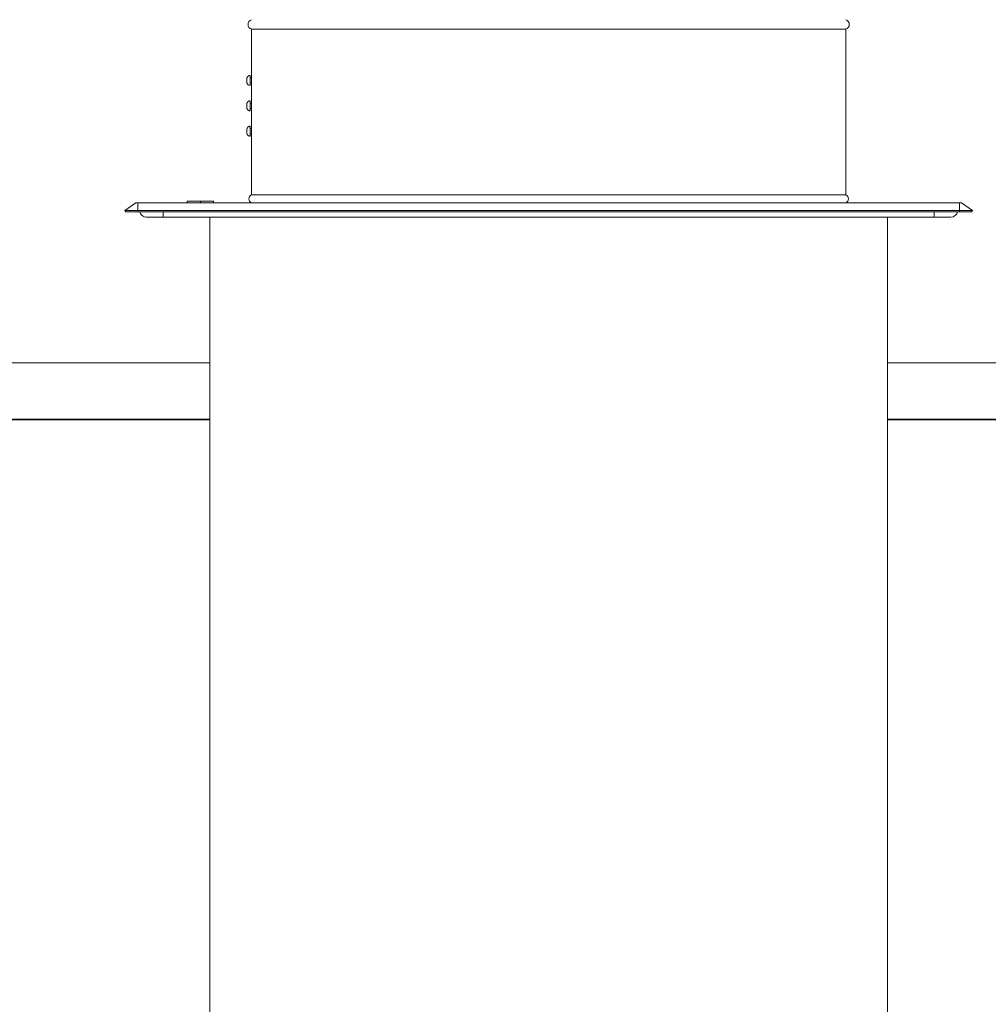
# Model space of a CAD drawing. Header units: millimetres. Extents: x -8040 to 8760, y -10081 to -7111.
# Tile 9 of 21: x 5433 to 5519, y -7790 to -7702. Entities that reach past the tile are written whole.
import ezdxf

# ---------------------------------------------------------------- set-up
doc = ezdxf.new("R2010")
doc.units = ezdxf.units.MM
for name, color, linetype, lineweight in [('PG_WIDOKOWE_CIENKIE', 1, 'Continuous', 18), ('PG_WYPOSAŻENIE', 1, 'Continuous', 18), ('PG_ŚCIANY_SŁUPY', 4, 'Continuous', 35)]:
    doc.layers.add(name, color=color, linetype=linetype, lineweight=lineweight)

# ---------------------------------------------------------------- blocks, each defined once
blk = doc.blocks.new('Darco')
at = {"extrusion": (0, 1, 0)}
for p, q in [((218.748, -885.198), (183.658, -885.198)), ((183.658, -885.198), (183.658, -888.05)), ((218.748, -885.198), (218.748, -894.974)), ((183.589, -888.06), (183.659, -888.06)), ((183.589, -888.37), (183.659, -888.37)), ((183.658, -888.38), (183.658, -889.55)), ((183.589, -889.56), (183.659, -889.56)), ((183.589, -889.87), (183.659, -889.87)), ((183.658, -889.88), (183.658, -891.05)), ((183.589, -891.06), (183.659, -891.06)), ((183.589, -891.37), (183.659, -891.37)), ((183.658, -891.38), (183.658, -894.974)), ((179.861, -895.432), (179.861, -895.332)), ((180.643, -895.432), (180.643, -895.332)), ((181.425, -895.432), (181.425, -895.332)), ((183.658, -894.974), (201.203, -894.974)), ((201.203, -894.974), (218.748, -894.974)), ((176.838, -895.432), (176.182, -895.891)), ((176.182, -895.891), (176.239, -895.973)), ((176.182, -895.891), (176.953, -895.891)), ((176.239, -895.973), (176.953, -895.973)), ((176.838, -895.432), (176.953, -895.432)), ((176.953, -895.432), (176.953, -895.891)), ((176.953, -895.432), (225.453, -895.432)), ((176.953, -895.891), (176.953, -895.973)), ((176.953, -895.891), (225.453, -895.891)), ((176.953, -895.973), (225.453, -895.973)), ((178.453, -896.282), (178.453, -895.973)), ((223.953, -896.282), (223.953, -895.973)), ((225.453, -895.432), (225.453, -895.891)), ((225.453, -895.432), (225.569, -895.432)), ((225.453, -895.891), (225.453, -895.973)), ((225.453, -895.891), (226.225, -895.891)), ((225.453, -895.973), (226.167, -895.973)), ((225.569, -895.432), (226.225, -895.891)), ((226.225, -895.891), (226.167, -895.973)), ((178.453, -896.282), (177.453, -896.282)), ((178.453, -896.282), (223.953, -896.282)), ((224.953, -896.282), (223.953, -896.282))]:
    blk.add_line(p, q, dxfattribs=at)
for centre, radius, start, end in [((183.758, -884.915), 0.3, 109.47122, 250.52878), ((218.648, -884.915), 0.3, 289.47122, 70.52878), ((183.758, -895.203), 0.25, 113.57818, 246.42182), ((218.648, -895.203), 0.25, 293.57818, 66.42182), ((177.453, -895.882), 0.4, 193.14369, 270), ((224.953, -895.882), 0.4, 270, 346.85631)]:
    blk.add_arc(centre, radius, start, end)
for centre, major_axis, start_param, end_param in [((183.589, -888.215), (0, -0.3), 2.113749, 4.712389), ((183.589, -888.215), (0, 0.155), 0, 3.141593), ((183.589, -888.215), (0, -0.3), 4.712389, 7.311029), ((183.589, -889.715), (0, -0.3), 2.113749, 4.712389), ((183.589, -889.715), (0, 0.155), 0, 3.141593), ((183.589, -889.715), (0, -0.3), 4.712389, 7.311029), ((183.589, -891.215), (0, -0.3), 2.113749, 4.712389), ((183.589, -891.215), (0, 0.155), 0, 3.141593), ((183.589, -891.215), (0, -0.3), 4.712389, 7.311029)]:
    blk.add_ellipse(centre, major_axis=major_axis, ratio=0.000142, start_param=start_param, end_param=end_param)
for points, knots in [([(183.589, -888.515), (183.568, -888.515), (183.546, -888.511), (183.505, -888.498), (183.486, -888.487), (183.452, -888.462), (183.437, -888.446), (183.413, -888.411), (183.403, -888.392), (183.394, -888.361), (183.392, -888.351), (183.39, -888.335), (183.39, -888.33), (183.389, -888.322), (183.389, -888.32), (183.389, -888.318), (183.389, -888.318), (183.389, -888.317), (183.389, -888.317), (183.389, -888.317), (183.389, -888.316), (183.389, -888.316), (183.389, -888.316), (183.389, -888.315), (183.389, -888.315), (183.389, -888.315), (183.389, -888.315), (183.389, -888.313), (183.389, -888.311), (183.389, -888.305), (183.389, -888.299), (183.389, -888.284), (183.389, -888.276), (183.389, -888.258), (183.389, -888.248), (183.389, -888.227), (183.389, -888.216), (183.389, -888.195), (183.389, -888.185), (183.389, -888.165), (183.389, -888.156), (183.389, -888.14), (183.389, -888.133), (183.389, -888.123), (183.389, -888.119), (183.389, -888.116), (183.389, -888.115), (183.389, -888.114), (183.389, -888.114), (183.389, -888.114), (183.389, -888.113), (183.389, -888.113), (183.389, -888.113), (183.389, -888.111), (183.389, -888.11), (183.389, -888.108), (183.389, -888.107), (183.39, -888.103), (183.39, -888.1), (183.391, -888.087), (183.393, -888.077), (183.4, -888.047), (183.408, -888.027), (183.431, -887.991), (183.445, -887.974), (183.478, -887.947), (183.497, -887.936), (183.537, -887.921), (183.558, -887.916), (183.582, -887.915), (183.586, -887.915), (183.589, -887.915)], [0, 0, 0, 0, 0.648583, 0.648583, 1.28545, 1.28545, 1.922737, 1.922737, 2.560009, 2.560009, 2.875558, 2.875558, 3.034935, 3.034935, 3.094739, 3.094739, 3.104241, 3.104241, 3.112296, 3.112296, 3.120401, 3.120401, 3.136786, 3.136786, 3.168907, 3.168907, 3.241284, 3.241284, 3.459508, 3.459508, 3.801847, 3.801847, 4.121441, 4.121441, 4.440501, 4.440501, 4.759365, 4.759365, 5.078184, 5.078184, 5.397021, 5.397021, 5.715967, 5.715967, 6.035345, 6.035345, 6.19611, 6.19611, 6.213544, 6.213544, 6.221637, 6.221637, 6.229726, 6.229726, 6.262572, 6.262572, 6.294588, 6.294588, 6.390632, 6.390632, 6.679389, 6.679389, 7.323547, 7.323547, 7.960565, 7.960565, 8.597847, 8.597847, 9.235119, 9.235119, 9.33575, 9.33575, 9.33575, 9.33575]), ([(183.658, -888.05), (183.658, -888.05), (183.658, -888.051), (183.659, -888.055), (183.659, -888.058), (183.659, -888.067), (183.659, -888.072), (183.659, -888.084), (183.659, -888.091), (183.659, -888.106), (183.659, -888.114), (183.659, -888.132), (183.659, -888.142), (183.659, -888.162), (183.659, -888.173), (183.659, -888.194), (183.659, -888.205), (183.659, -888.215)], [7.483251, 7.483251, 7.483251, 7.483251, 7.769212, 7.769212, 8.079981, 8.079981, 8.390749, 8.390749, 8.701518, 8.701518, 9.012286, 9.012286, 9.323055, 9.323055, 9.633823, 9.633823, 9.944592, 9.944592, 9.944592, 9.944592]), ([(183.659, -888.215), (183.659, -888.225), (183.659, -888.236), (183.659, -888.257), (183.659, -888.268), (183.659, -888.288), (183.659, -888.298), (183.659, -888.316), (183.659, -888.324), (183.659, -888.339), (183.659, -888.346), (183.659, -888.358), (183.659, -888.363), (183.659, -888.372), (183.659, -888.375), (183.658, -888.379), (183.658, -888.38), (183.658, -888.38)], [0, 0, 0, 0, 0.310768, 0.310768, 0.621537, 0.621537, 0.932305, 0.932305, 1.243074, 1.243074, 1.553842, 1.553842, 1.864611, 1.864611, 2.175379, 2.175379, 2.461341, 2.461341, 2.461341, 2.461341]), ([(183.589, -890.015), (183.568, -890.015), (183.546, -890.011), (183.505, -889.998), (183.486, -889.987), (183.452, -889.962), (183.437, -889.946), (183.413, -889.911), (183.403, -889.892), (183.394, -889.861), (183.392, -889.851), (183.39, -889.835), (183.39, -889.83), (183.389, -889.822), (183.389, -889.82), (183.389, -889.818), (183.389, -889.818), (183.389, -889.817), (183.389, -889.817), (183.389, -889.817), (183.389, -889.816), (183.389, -889.816), (183.389, -889.816), (183.389, -889.815), (183.389, -889.815), (183.389, -889.815), (183.389, -889.815), (183.389, -889.813), (183.389, -889.811), (183.389, -889.805), (183.389, -889.799), (183.389, -889.784), (183.389, -889.776), (183.389, -889.758), (183.389, -889.748), (183.389, -889.727), (183.389, -889.716), (183.389, -889.695), (183.389, -889.685), (183.389, -889.665), (183.389, -889.656), (183.389, -889.64), (183.389, -889.633), (183.389, -889.623), (183.389, -889.619), (183.389, -889.616), (183.389, -889.615), (183.389, -889.614), (183.389, -889.614), (183.389, -889.614), (183.389, -889.613), (183.389, -889.613), (183.389, -889.613), (183.389, -889.611), (183.389, -889.61), (183.389, -889.608), (183.389, -889.607), (183.39, -889.603), (183.39, -889.6), (183.391, -889.587), (183.393, -889.577), (183.4, -889.547), (183.408, -889.527), (183.431, -889.491), (183.445, -889.474), (183.478, -889.447), (183.497, -889.436), (183.537, -889.421), (183.558, -889.416), (183.582, -889.415), (183.586, -889.415), (183.589, -889.415)], [0, 0, 0, 0, 0.648583, 0.648583, 1.28545, 1.28545, 1.922737, 1.922737, 2.560009, 2.560009, 2.875558, 2.875558, 3.034935, 3.034935, 3.094739, 3.094739, 3.104241, 3.104241, 3.112296, 3.112296, 3.120401, 3.120401, 3.136786, 3.136786, 3.168907, 3.168907, 3.241284, 3.241284, 3.459508, 3.459508, 3.801847, 3.801847, 4.121441, 4.121441, 4.440501, 4.440501, 4.759365, 4.759365, 5.078184, 5.078184, 5.397021, 5.397021, 5.715967, 5.715967, 6.035345, 6.035345, 6.19611, 6.19611, 6.213544, 6.213544, 6.221637, 6.221637, 6.229726, 6.229726, 6.262572, 6.262572, 6.294588, 6.294588, 6.390632, 6.390632, 6.679389, 6.679389, 7.323547, 7.323547, 7.960565, 7.960565, 8.597847, 8.597847, 9.235119, 9.235119, 9.33575, 9.33575, 9.33575, 9.33575]), ([(183.658, -889.55), (183.658, -889.55), (183.658, -889.551), (183.659, -889.555), (183.659, -889.558), (183.659, -889.567), (183.659, -889.572), (183.659, -889.584), (183.659, -889.591), (183.659, -889.606), (183.659, -889.614), (183.659, -889.632), (183.659, -889.642), (183.659, -889.662), (183.659, -889.673), (183.659, -889.694), (183.659, -889.705), (183.659, -889.715)], [7.483251, 7.483251, 7.483251, 7.483251, 7.769212, 7.769212, 8.079981, 8.079981, 8.390749, 8.390749, 8.701518, 8.701518, 9.012286, 9.012286, 9.323055, 9.323055, 9.633823, 9.633823, 9.944592, 9.944592, 9.944592, 9.944592]), ([(183.659, -889.715), (183.659, -889.725), (183.659, -889.736), (183.659, -889.757), (183.659, -889.768), (183.659, -889.788), (183.659, -889.798), (183.659, -889.816), (183.659, -889.824), (183.659, -889.839), (183.659, -889.846), (183.659, -889.858), (183.659, -889.863), (183.659, -889.872), (183.659, -889.875), (183.658, -889.879), (183.658, -889.88), (183.658, -889.88)], [0, 0, 0, 0, 0.310768, 0.310768, 0.621537, 0.621537, 0.932305, 0.932305, 1.243074, 1.243074, 1.553842, 1.553842, 1.864611, 1.864611, 2.175379, 2.175379, 2.461341, 2.461341, 2.461341, 2.461341]), ([(183.589, -891.515), (183.568, -891.515), (183.546, -891.511), (183.505, -891.498), (183.486, -891.487), (183.452, -891.462), (183.437, -891.446), (183.413, -891.411), (183.403, -891.392), (183.394, -891.361), (183.392, -891.351), (183.39, -891.335), (183.39, -891.33), (183.389, -891.322), (183.389, -891.32), (183.389, -891.318), (183.389, -891.318), (183.389, -891.317), (183.389, -891.317), (183.389, -891.317), (183.389, -891.316), (183.389, -891.316), (183.389, -891.316), (183.389, -891.315), (183.389, -891.315), (183.389, -891.315), (183.389, -891.315), (183.389, -891.313), (183.389, -891.311), (183.389, -891.305), (183.389, -891.299), (183.389, -891.284), (183.389, -891.276), (183.389, -891.258), (183.389, -891.248), (183.389, -891.227), (183.389, -891.216), (183.389, -891.195), (183.389, -891.185), (183.389, -891.165), (183.389, -891.156), (183.389, -891.14), (183.389, -891.133), (183.389, -891.123), (183.389, -891.119), (183.389, -891.116), (183.389, -891.115), (183.389, -891.114), (183.389, -891.114), (183.389, -891.114), (183.389, -891.113), (183.389, -891.113), (183.389, -891.113), (183.389, -891.111), (183.389, -891.11), (183.389, -891.108), (183.389, -891.107), (183.39, -891.103), (183.39, -891.1), (183.391, -891.087), (183.393, -891.077), (183.4, -891.047), (183.408, -891.027), (183.431, -890.991), (183.445, -890.974), (183.478, -890.947), (183.497, -890.936), (183.537, -890.921), (183.558, -890.916), (183.582, -890.915), (183.586, -890.915), (183.589, -890.915)], [0, 0, 0, 0, 0.648583, 0.648583, 1.28545, 1.28545, 1.922737, 1.922737, 2.560009, 2.560009, 2.875558, 2.875558, 3.034935, 3.034935, 3.094739, 3.094739, 3.104241, 3.104241, 3.112296, 3.112296, 3.120401, 3.120401, 3.136786, 3.136786, 3.168907, 3.168907, 3.241284, 3.241284, 3.459508, 3.459508, 3.801847, 3.801847, 4.121441, 4.121441, 4.440501, 4.440501, 4.759365, 4.759365, 5.078184, 5.078184, 5.397021, 5.397021, 5.715967, 5.715967, 6.035345, 6.035345, 6.19611, 6.19611, 6.213544, 6.213544, 6.221637, 6.221637, 6.229726, 6.229726, 6.262572, 6.262572, 6.294588, 6.294588, 6.390632, 6.390632, 6.679389, 6.679389, 7.323547, 7.323547, 7.960565, 7.960565, 8.597847, 8.597847, 9.235119, 9.235119, 9.33575, 9.33575, 9.33575, 9.33575]), ([(183.658, -891.05), (183.658, -891.05), (183.658, -891.051), (183.659, -891.055), (183.659, -891.058), (183.659, -891.067), (183.659, -891.072), (183.659, -891.084), (183.659, -891.091), (183.659, -891.106), (183.659, -891.114), (183.659, -891.132), (183.659, -891.142), (183.659, -891.162), (183.659, -891.173), (183.659, -891.194), (183.659, -891.205), (183.659, -891.215)], [7.483251, 7.483251, 7.483251, 7.483251, 7.769212, 7.769212, 8.079981, 8.079981, 8.390749, 8.390749, 8.701518, 8.701518, 9.012286, 9.012286, 9.323055, 9.323055, 9.633823, 9.633823, 9.944592, 9.944592, 9.944592, 9.944592]), ([(183.659, -891.215), (183.659, -891.225), (183.659, -891.236), (183.659, -891.257), (183.659, -891.268), (183.659, -891.288), (183.659, -891.298), (183.659, -891.316), (183.659, -891.324), (183.659, -891.339), (183.659, -891.346), (183.659, -891.358), (183.659, -891.363), (183.659, -891.372), (183.659, -891.375), (183.658, -891.379), (183.658, -891.38), (183.658, -891.38)], [0, 0, 0, 0, 0.310768, 0.310768, 0.621537, 0.621537, 0.932305, 0.932305, 1.243074, 1.243074, 1.553842, 1.553842, 1.864611, 1.864611, 2.175379, 2.175379, 2.461341, 2.461341, 2.461341, 2.461341]), ([(179.861, -895.332), (179.861, -895.332), (179.869, -895.332), (179.902, -895.332), (179.926, -895.332), (180.019, -895.332), (180.106, -895.332), (180.336, -895.332), (180.484, -895.332), (180.643, -895.332)], [-1.359369, -1.359369, -1.359369, -1.359369, -1.133792, -1.133792, -0.913977, -0.913977, -0.504213, -0.504213, 0, 0, 0, 0]), ([(180.643, -895.332), (180.709, -895.332), (180.778, -895.332), (180.905, -895.332), (180.964, -895.332), (181.079, -895.332), (181.134, -895.332), (181.223, -895.332), (181.265, -895.332), (181.339, -895.332), (181.366, -895.332), (181.415, -895.332), (181.425, -895.332), (181.425, -895.332)], [-1.307038, -1.307038, -1.307038, -1.307038, -1.034926, -1.034926, -0.805647, -0.805647, -0.584772, -0.584772, -0.419239, -0.419239, -0.25432, -0.25432, 0, 0, 0, 0])]:
    blk.add_open_spline(points, degree=3, knots=knots)

msp = doc.modelspace()

# ---------------------------------------------------------------- linework, layer by layer
at = {"layer": 'PG_WIDOKOWE_CIENKIE', "color": 18, "true_color": 0x000000}
for p, q in [((5449.833, -8731.743), (5449.833, -7719.828)), ((5509.833, -8731.743), (5509.833, -7719.828))]:
    msp.add_line(p, q, dxfattribs=at)
for points in [[(5449.833, -7737.743), (5407.048, -7737.743), (5407.048, -7732.743), (5449.833, -7732.743)], [(5509.833, -7732.743), (5983.548, -7732.743)], [(5983.548, -7737.743), (5509.833, -7737.743)]]:
    msp.add_lwpolyline(points, dxfattribs=at)
at = {"layer": 'PG_ŚCIANY_SŁUPY', "color": 18, "true_color": 0x000000}
for points in [[(5449.833, -7737.743), (5412.048, -7737.743)], [(5983.548, -7737.743), (5509.833, -7737.743)]]:
    msp.add_lwpolyline(points, dxfattribs=at)

# ---------------------------------------------------------------- block references
at = {"layer": 'PG_WYPOSAŻENIE', "color": 18, "true_color": 0x000000, "xscale": 1.5, "yscale": 1.5, "zscale": 1.5}
msp.add_blockref('Darco', (5178.028, -6375.405), dxfattribs=at)

doc.saveas('drawing.dxf')
